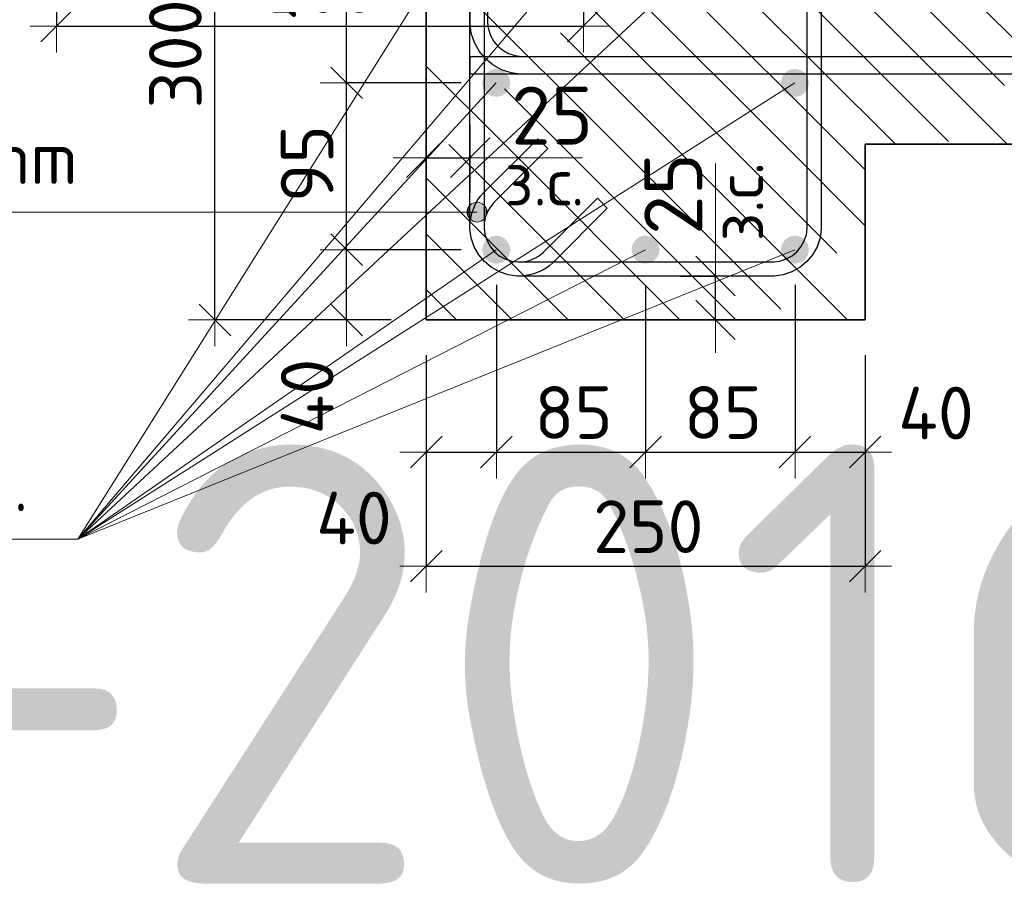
# Model space of a CAD drawing. Header units: metres. Extents: x -38 to 107, y -15 to 21.
# Tile 53 of 133: x 72.151 to 72.712, y 1.542 to 2.039. Entities that reach past the tile are written whole.
import ezdxf

# ---------------------------------------------------------------- set-up
doc = ezdxf.new("R2010")
doc.units = ezdxf.units.M
doc.header["$PDMODE"] = 65
for name, color, linetype, lineweight in [('XR$3$Размерная линия (1)', 7, 'Continuous', 13), ('XR$5$Арм. стержнями нижней зоны', 180, 'Continuous', 35), ('XR$5$Арм.стержн. Арматура края', 96, 'Continuous', 35), ('XR$5$Арм.стержн. Хомут', 240, 'Continuous', 35), ('XR$5$Арм.стержн.горизонт. 1', 180, 'Continuous', 35), ('XR$5$Размерная линия (1)', 7, 'Continuous', 13), ('XR$5$Размерная линия_ общее', 7, 'Continuous', 13)]:
    doc.layers.add(name, color=color, linetype=linetype, lineweight=lineweight)
doc.styles.add('ISOCPEUR', font='txt')
doc.dimstyles.new('DIMSTYLE_11', dxfattribs={"dimtxt": 0.033, "dimasz": 0.0375, "dimexe": 0, "dimexo": 0, "dimgap": 0.0165, "dimtad": 2, "dimdec": 0, "dimlfac": 1000, "dimrnd": 1, "dimzin": 12, "dimdsep": 46, "dimtxsty": 'ISOCPEUR', "dimblk1": 'ALL_ML_STRICH', "dimblk2": 'ALL_ML_STRICH', "dimsah": 1, "dimcen": 0, "dimclrd": 7, "dimclre": 256, "dimclrt": 7, "dimadec": 0, "dimazin": 0, "dimtfac": 1, "dimtdec": 0, "dimtix": 1, "dimtmove": 2, "dimatfit": 3, "dimfxl": 0, "dimtvp": 1.2, "dimtzin": 0, "dimlwd": 0, "dimlwe": -3, "dimarcsym": 0})
doc.dimstyles.new('DIMSTYLE_12', dxfattribs={"dimtxt": 0.03, "dimasz": 0.03, "dimexe": 0, "dimexo": 0, "dimgap": 0.015, "dimtad": 2, "dimdec": 0, "dimlfac": 1000, "dimrnd": 1, "dimzin": 12, "dimdsep": 46, "dimtxsty": 'ISOCPEUR', "dimblk1": 'ALL_ML_STRICH', "dimblk2": 'ALL_ML_STRICH', "dimsah": 1, "dimcen": 0, "dimclrd": 7, "dimclre": 256, "dimclrt": 7, "dimadec": 0, "dimazin": 0, "dimtfac": 1, "dimtdec": 0, "dimtix": 1, "dimtmove": 2, "dimatfit": 3, "dimfxl": 0, "dimtzin": 0, "dimlwd": 0, "dimlwe": -3, "dimarcsym": 0})
doc.dimstyles.new('DIMSTYLE_14', dxfattribs={"dimtxt": 0.03, "dimasz": 0.03, "dimexe": 0, "dimexo": 0, "dimgap": 0.015, "dimtad": 2, "dimdec": 0, "dimlfac": 1000, "dimrnd": 1, "dimzin": 12, "dimdsep": 46, "dimtxsty": 'ISOCPEUR', "dimblk1": 'ALL_ML_STRICH', "dimblk2": 'ALL_ML_STRICH', "dimsah": 1, "dimcen": 0, "dimclrd": 7, "dimclre": 256, "dimclrt": 7, "dimadec": 0, "dimazin": 0, "dimtfac": 1, "dimtdec": 0, "dimtix": 1, "dimtmove": 2, "dimatfit": 3, "dimfxl": 0, "dimtvp": 1.2, "dimtzin": 0, "dimlwd": 0, "dimlwe": -3, "dimarcsym": 0})
doc.dimstyles.new('DIMSTYLE_16', dxfattribs={"dimtxt": 0.03, "dimasz": 0.03, "dimexe": 0, "dimexo": 0, "dimgap": 0.015, "dimtad": 0, "dimdec": 0, "dimlfac": 1000, "dimrnd": 1, "dimzin": 12, "dimdsep": 46, "dimtxsty": 'ISOCPEUR', "dimblk1": 'ALL_ML_STRICH', "dimblk2": 'ALL_ML_STRICH', "dimsah": 1, "dimcen": 0, "dimclrd": 7, "dimclre": 256, "dimclrt": 7, "dimadec": 0, "dimazin": 0, "dimtfac": 1, "dimtdec": 0, "dimtix": 1, "dimtmove": 2, "dimatfit": 3, "dimfxl": 0, "dimtvp": 1.2, "dimtzin": 0, "dimlwd": 0, "dimlwe": -3, "dimarcsym": 0})
doc.dimstyles.new('DIMSTYLE_24', dxfattribs={"dimtxt": 0.03, "dimasz": 0.03, "dimexe": 0, "dimexo": 0, "dimgap": 0.015, "dimtad": 2, "dimdec": 0, "dimlfac": 1000, "dimrnd": 5, "dimzin": 12, "dimdsep": 46, "dimtxsty": 'ISOCPEUR', "dimblk1": 'ALL_ML_STRICH', "dimblk2": 'ALL_ML_STRICH', "dimsah": 1, "dimcen": 0, "dimclrd": 7, "dimclre": 256, "dimclrt": 7, "dimadec": 0, "dimazin": 0, "dimtfac": 1, "dimtdec": 0, "dimtix": 1, "dimtmove": 2, "dimatfit": 3, "dimfxl": 0, "dimtzin": 0, "dimlwd": 0, "dimlwe": -3, "dimarcsym": 0})
pattern_1 = [(135, (0, 0), (-0.031819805, -0.031819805), [0.4, -0.05, 0, -0.05]), (135, (-0.01591, -0.01591), (-0.031819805, -0.031819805), [0.8, -0.1, 0.1, -0.1])]

# ---------------------------------------------------------------- blocks, each defined once
blk = doc.blocks.new('ALL_ML_STRICH')
at = {"color": 0, "linetype": 'ByBlock', "lineweight": -2}
for p, q in [((0, -0.5), (0, 0.5)), ((-0.3, -0.3), (0.3, 0.3)), ((-1, 0), (0.5, 0))]:
    blk.add_line(p, q, dxfattribs=at)
blk = doc.blocks.new('*D237')
at = {"layer": 'DEFPOINTS', "color": 7, "linetype": 'Continuous', "lineweight": 13, "transparency": 33554687}
for p in [(72.17211, 2.18403), (72.47211, 2.18403), (72.17211, 2.03505)]:
    blk.add_point(p, dxfattribs=at)
at = {"layer": 'XR$3$Размерная линия (1)', "color": 9, "linetype": 'Continuous', "lineweight": -2, "true_color": 0xc7c7c7, "transparency": 33554687}
for p, q in [((72.17211, 2.16403), (72.17211, 2.03505)), ((72.47211, 2.16403), (72.47211, 2.03505))]:
    blk.add_line(p, q, dxfattribs=at)
at = {"layer": 'XR$3$Размерная линия (1)', "color": 7, "linetype": 'Continuous', "lineweight": -2, "transparency": 33554687}
blk.add_line((72.17211, 2.03505), (72.47211, 2.03505), dxfattribs=at)
at = {"layer": 'XR$3$Размерная линия (1)', "color": 7, "linetype": 'Continuous', "lineweight": 13, "transparency": 33554687, "xscale": 0.03, "yscale": 0.03, "zscale": 0.03, "rotation": 180}
blk.add_blockref('ALL_ML_STRICH', (72.17211, 2.03505), dxfattribs=at)
at = {"layer": 'XR$3$Размерная линия (1)', "color": 7, "linetype": 'Continuous', "lineweight": 13, "transparency": 33554687, "xscale": 0.03, "yscale": 0.03, "zscale": 0.03}
blk.add_blockref('ALL_ML_STRICH', (72.47211, 2.03505), dxfattribs=at)
at = {"layer": 'XR$3$Размерная линия (1)', "color": 7, "linetype": 'Continuous', "lineweight": 13, "transparency": 33554687, "insert": (72.32361, 2.05755), "char_height": 0.03, "width": 0.09, "attachment_point": 5, "style": 'ISOCPEUR'}
blk.add_mtext('\\A1;{300}', dxfattribs=at)
blk = doc.blocks.new('*D757')
at = {"layer": 'DEFPOINTS', "color": 7, "linetype": 'Continuous', "lineweight": 13, "transparency": 33554687}
for p in [(72.38258, 2.16769), (72.26224, 1.86769), (72.38255, 1.86769)]:
    blk.add_point(p, dxfattribs=at)
at = {"layer": 'XR$5$Размерная линия (1)', "color": 9, "linetype": 'Continuous', "lineweight": -2, "true_color": 0xc7c7c7, "transparency": 33554687}
for p, q in [((72.36258, 2.16769), (72.26224, 2.16769)), ((72.36255, 1.86769), (72.26224, 1.86769))]:
    blk.add_line(p, q, dxfattribs=at)
at = {"layer": 'XR$5$Размерная линия (1)', "color": 7, "linetype": 'Continuous', "lineweight": -2, "transparency": 33554687}
blk.add_line((72.26224, 1.86769), (72.26224, 2.16769), dxfattribs=at)
at = {"layer": 'XR$5$Размерная линия (1)', "color": 7, "linetype": 'Continuous', "lineweight": 13, "transparency": 33554687, "xscale": 0.03, "yscale": 0.03, "zscale": 0.03}
for p, rotation in [((72.26224, 2.16769), 90), ((72.26224, 1.86769), 270)]:
    blk.add_blockref('ALL_ML_STRICH', p, dxfattribs=dict(at, rotation=rotation))
at = {"layer": 'XR$5$Размерная линия (1)', "color": 7, "linetype": 'Continuous', "lineweight": 13, "transparency": 33554687, "insert": (72.23974, 2.01919), "char_height": 0.03, "width": 0.09, "attachment_point": 5, "rotation": 90, "style": 'ISOCPEUR'}
blk.add_mtext('\\A1;{300}', dxfattribs=at)
blk = doc.blocks.new('*D758')
at = {"layer": 'DEFPOINTS', "color": 7, "linetype": 'Continuous', "lineweight": 13, "transparency": 33554687}
for p in [(72.38258, 1.86769), (72.63255, 1.86769), (72.38258, 1.72745)]:
    blk.add_point(p, dxfattribs=at)
at = {"layer": 'XR$5$Размерная линия (1)', "color": 9, "linetype": 'Continuous', "lineweight": -2, "true_color": 0xc7c7c7, "transparency": 33554687}
for p, q in [((72.38258, 1.84769), (72.38258, 1.72745)), ((72.63255, 1.84769), (72.63255, 1.72745))]:
    blk.add_line(p, q, dxfattribs=at)
at = {"layer": 'XR$5$Размерная линия (1)', "color": 7, "linetype": 'Continuous', "lineweight": -2, "transparency": 33554687}
blk.add_line((72.38258, 1.72745), (72.63255, 1.72745), dxfattribs=at)
at = {"layer": 'XR$5$Размерная линия (1)', "color": 7, "linetype": 'Continuous', "lineweight": 13, "transparency": 33554687, "xscale": 0.03, "yscale": 0.03, "zscale": 0.03, "rotation": 180}
blk.add_blockref('ALL_ML_STRICH', (72.38258, 1.72745), dxfattribs=at)
at = {"layer": 'XR$5$Размерная линия (1)', "color": 7, "linetype": 'Continuous', "lineweight": 13, "transparency": 33554687, "xscale": 0.03, "yscale": 0.03, "zscale": 0.03}
blk.add_blockref('ALL_ML_STRICH', (72.63255, 1.72745), dxfattribs=at)
at = {"layer": 'XR$5$Размерная линия (1)', "color": 7, "linetype": 'Continuous', "lineweight": 13, "transparency": 33554687, "insert": (72.50907, 1.74995), "char_height": 0.03, "width": 0.09, "attachment_point": 5, "style": 'ISOCPEUR'}
blk.add_mtext('\\A1;{250}', dxfattribs=at)
blk = doc.blocks.new('*D759')
at = {"layer": 'DEFPOINTS', "color": 7, "linetype": 'Continuous', "lineweight": 13, "transparency": 33554687}
for p in [(72.42251, 1.90769), (72.38258, 1.86769), (72.38258, 1.79245)]:
    blk.add_point(p, dxfattribs=at)
at = {"layer": 'XR$5$Размерная линия (1)', "color": 9, "linetype": 'Continuous', "lineweight": -2, "true_color": 0xc7c7c7, "transparency": 33554687}
for p, q in [((72.42251, 1.88769), (72.42251, 1.79245)), ((72.38258, 1.84769), (72.38258, 1.79245))]:
    blk.add_line(p, q, dxfattribs=at)
at = {"layer": 'XR$5$Размерная линия (1)', "color": 7, "linetype": 'Continuous', "lineweight": -2, "transparency": 33554687}
blk.add_line((72.38258, 1.79245), (72.42251, 1.79245), dxfattribs=at)
at = {"layer": 'XR$5$Размерная линия (1)', "color": 7, "linetype": 'Continuous', "lineweight": 13, "transparency": 33554687, "xscale": 0.03, "yscale": 0.03, "zscale": 0.03, "rotation": 180}
blk.add_blockref('ALL_ML_STRICH', (72.38258, 1.79245), dxfattribs=at)
at = {"layer": 'XR$5$Размерная линия (1)', "color": 7, "linetype": 'Continuous', "lineweight": 13, "transparency": 33554687, "xscale": 0.03, "yscale": 0.03, "zscale": 0.03}
blk.add_blockref('ALL_ML_STRICH', (72.42251, 1.79245), dxfattribs=at)
at = {"layer": 'XR$5$Размерная линия (1)', "color": 7, "linetype": 'Continuous', "lineweight": 13, "transparency": 33554687, "insert": (72.3415, 1.75484), "char_height": 0.03, "width": 0.06, "attachment_point": 5, "style": 'ISOCPEUR'}
blk.add_mtext('\\A1;{40}', dxfattribs=at)
blk = doc.blocks.new('*D760')
at = {"layer": 'DEFPOINTS', "color": 7, "linetype": 'Continuous', "lineweight": 13, "transparency": 33554687}
for p in [(72.42251, 1.90769), (72.50751, 1.90769), (72.42251, 1.79245)]:
    blk.add_point(p, dxfattribs=at)
at = {"layer": 'XR$5$Размерная линия (1)', "color": 9, "linetype": 'Continuous', "lineweight": -2, "true_color": 0xc7c7c7, "transparency": 33554687}
for p, q in [((72.42251, 1.88769), (72.42251, 1.79245)), ((72.50751, 1.88769), (72.50751, 1.79245))]:
    blk.add_line(p, q, dxfattribs=at)
at = {"layer": 'XR$5$Размерная линия (1)', "color": 7, "linetype": 'Continuous', "lineweight": -2, "transparency": 33554687}
blk.add_line((72.42251, 1.79245), (72.50751, 1.79245), dxfattribs=at)
at = {"layer": 'XR$5$Размерная линия (1)', "color": 7, "linetype": 'Continuous', "lineweight": 13, "transparency": 33554687, "xscale": 0.03, "yscale": 0.03, "zscale": 0.03, "rotation": 180}
blk.add_blockref('ALL_ML_STRICH', (72.42251, 1.79245), dxfattribs=at)
at = {"layer": 'XR$5$Размерная линия (1)', "color": 7, "linetype": 'Continuous', "lineweight": 13, "transparency": 33554687, "xscale": 0.03, "yscale": 0.03, "zscale": 0.03}
blk.add_blockref('ALL_ML_STRICH', (72.50751, 1.79245), dxfattribs=at)
at = {"layer": 'XR$5$Размерная линия (1)', "color": 7, "linetype": 'Continuous', "lineweight": 13, "transparency": 33554687, "insert": (72.46651, 1.81495), "char_height": 0.03, "width": 0.06, "attachment_point": 5, "style": 'ISOCPEUR'}
blk.add_mtext('\\A1;{85}', dxfattribs=at)
blk = doc.blocks.new('*D761')
at = {"layer": 'DEFPOINTS', "color": 7, "linetype": 'Continuous', "lineweight": 13, "transparency": 33554687}
for p in [(72.50751, 1.90769), (72.59258, 1.90769), (72.50751, 1.79245)]:
    blk.add_point(p, dxfattribs=at)
at = {"layer": 'XR$5$Размерная линия (1)', "color": 9, "linetype": 'Continuous', "lineweight": -2, "true_color": 0xc7c7c7, "transparency": 33554687}
for p, q in [((72.50751, 1.88769), (72.50751, 1.79245)), ((72.59258, 1.88769), (72.59258, 1.79245))]:
    blk.add_line(p, q, dxfattribs=at)
at = {"layer": 'XR$5$Размерная линия (1)', "color": 7, "linetype": 'Continuous', "lineweight": -2, "transparency": 33554687}
blk.add_line((72.50751, 1.79245), (72.59258, 1.79245), dxfattribs=at)
at = {"layer": 'XR$5$Размерная линия (1)', "color": 7, "linetype": 'Continuous', "lineweight": 13, "transparency": 33554687, "xscale": 0.03, "yscale": 0.03, "zscale": 0.03, "rotation": 180}
blk.add_blockref('ALL_ML_STRICH', (72.50751, 1.79245), dxfattribs=at)
at = {"layer": 'XR$5$Размерная линия (1)', "color": 7, "linetype": 'Continuous', "lineweight": 13, "transparency": 33554687, "xscale": 0.03, "yscale": 0.03, "zscale": 0.03}
blk.add_blockref('ALL_ML_STRICH', (72.59258, 1.79245), dxfattribs=at)
at = {"layer": 'XR$5$Размерная линия (1)', "color": 7, "linetype": 'Continuous', "lineweight": 13, "transparency": 33554687, "insert": (72.55155, 1.81495), "char_height": 0.03, "width": 0.06, "attachment_point": 5, "style": 'ISOCPEUR'}
blk.add_mtext('\\A1;{85}', dxfattribs=at)
blk = doc.blocks.new('*D762')
at = {"layer": 'DEFPOINTS', "color": 7, "linetype": 'Continuous', "lineweight": 13, "transparency": 33554687}
for p in [(72.59258, 1.90769), (72.63255, 1.86769), (72.59258, 1.79245)]:
    blk.add_point(p, dxfattribs=at)
at = {"layer": 'XR$5$Размерная линия (1)', "color": 9, "linetype": 'Continuous', "lineweight": -2, "true_color": 0xc7c7c7, "transparency": 33554687}
for p, q in [((72.59258, 1.88769), (72.59258, 1.79245)), ((72.63255, 1.84769), (72.63255, 1.79245))]:
    blk.add_line(p, q, dxfattribs=at)
at = {"layer": 'XR$5$Размерная линия (1)', "color": 7, "linetype": 'Continuous', "lineweight": -2, "transparency": 33554687}
blk.add_line((72.59258, 1.79245), (72.63255, 1.79245), dxfattribs=at)
at = {"layer": 'XR$5$Размерная линия (1)', "color": 7, "linetype": 'Continuous', "lineweight": 13, "transparency": 33554687, "xscale": 0.03, "yscale": 0.03, "zscale": 0.03, "rotation": 180}
blk.add_blockref('ALL_ML_STRICH', (72.59258, 1.79245), dxfattribs=at)
at = {"layer": 'XR$5$Размерная линия (1)', "color": 7, "linetype": 'Continuous', "lineweight": 13, "transparency": 33554687, "xscale": 0.03, "yscale": 0.03, "zscale": 0.03}
blk.add_blockref('ALL_ML_STRICH', (72.63255, 1.79245), dxfattribs=at)
at = {"layer": 'XR$5$Размерная линия (1)', "color": 7, "linetype": 'Continuous', "lineweight": 13, "transparency": 33554687, "insert": (72.67289, 1.81465), "char_height": 0.03, "width": 0.06, "attachment_point": 5, "style": 'ISOCPEUR'}
blk.add_mtext('\\A1;{40}', dxfattribs=at)
blk = doc.blocks.new('*D763')
at = {"layer": 'DEFPOINTS', "color": 7, "linetype": 'Continuous', "lineweight": 13, "transparency": 33554687}
for p in [(72.38258, 1.96006), (72.38258, 1.92507), (72.40758, 1.92007)]:
    blk.add_point(p, dxfattribs=at)
at = {"layer": 'XR$5$Размерная линия_ общее', "color": 253, "linetype": 'Continuous', "lineweight": -2, "true_color": 0xa0a0a0, "transparency": 33554687}
for p, q in [((72.38258, 1.94507), (72.38258, 1.96006)), ((72.40758, 1.94007), (72.40758, 1.96006))]:
    blk.add_line(p, q, dxfattribs=at)
at = {"layer": 'XR$5$Размерная линия_ общее', "color": 7, "linetype": 'Continuous', "lineweight": -2, "transparency": 33554687}
blk.add_line((72.38258, 1.96006), (72.40758, 1.96006), dxfattribs=at)
at = {"layer": 'XR$5$Размерная линия_ общее', "color": 7, "linetype": 'Continuous', "lineweight": 13, "transparency": 33554687, "xscale": 0.0375, "yscale": 0.0375, "zscale": 0.0375, "rotation": 180}
blk.add_blockref('ALL_ML_STRICH', (72.38258, 1.96006), dxfattribs=at)
at = {"layer": 'XR$5$Размерная линия_ общее', "color": 7, "linetype": 'Continuous', "lineweight": 13, "transparency": 33554687, "xscale": 0.0375, "yscale": 0.0375, "zscale": 0.0375}
blk.add_blockref('ALL_ML_STRICH', (72.40758, 1.96006), dxfattribs=at)
at = {"layer": 'XR$5$Размерная линия_ общее', "color": 7, "linetype": 'Continuous', "lineweight": 13, "transparency": 33554687, "insert": (72.45431, 1.98406), "char_height": 0.033, "width": 0.066, "attachment_point": 5, "style": 'ISOCPEUR'}
blk.add_mtext('\\A1;{25}', dxfattribs=at)
at = {"layer": 'XR$5$Размерная линия_ общее', "color": 7, "linetype": 'Continuous', "lineweight": 13, "transparency": 33554687, "insert": (72.42736, 1.95985), "char_height": 0.027, "width": 0.00135, "attachment_point": 1, "line_spacing_factor": 0.60241, "style": 'ISOCPEUR'}
blk.add_mtext('з.с.', dxfattribs=at)
blk = doc.blocks.new('*D764')
at = {"layer": 'DEFPOINTS', "color": 7, "linetype": 'Continuous', "lineweight": 13, "transparency": 33554687}
for p in [(72.50729, 1.89269), (72.51229, 1.86769), (72.54728, 1.86769)]:
    blk.add_point(p, dxfattribs=at)
at = {"layer": 'XR$5$Размерная линия_ общее', "color": 253, "linetype": 'Continuous', "lineweight": -2, "true_color": 0xa0a0a0, "transparency": 33554687}
for p, q in [((72.52729, 1.89269), (72.54728, 1.89269)), ((72.53229, 1.86769), (72.54728, 1.86769))]:
    blk.add_line(p, q, dxfattribs=at)
at = {"layer": 'XR$5$Размерная линия_ общее', "color": 7, "linetype": 'Continuous', "lineweight": -2, "transparency": 33554687}
blk.add_line((72.54728, 1.86769), (72.54728, 1.89269), dxfattribs=at)
at = {"layer": 'XR$5$Размерная линия_ общее', "color": 7, "linetype": 'Continuous', "lineweight": 13, "transparency": 33554687, "xscale": 0.0375, "yscale": 0.0375, "zscale": 0.0375}
for p, rotation in [((72.54728, 1.89269), 90), ((72.54728, 1.86769), 270)]:
    blk.add_blockref('ALL_ML_STRICH', p, dxfattribs=dict(at, rotation=rotation))
at = {"layer": 'XR$5$Размерная линия_ общее', "color": 7, "linetype": 'Continuous', "lineweight": 13, "transparency": 33554687, "insert": (72.54749, 1.91246), "char_height": 0.027, "width": 0.00135, "attachment_point": 1, "rotation": 90, "line_spacing_factor": 0.60241, "style": 'ISOCPEUR'}
blk.add_mtext('з.с.', dxfattribs=at)
at = {"layer": 'XR$5$Размерная линия_ общее', "color": 7, "linetype": 'Continuous', "lineweight": 13, "transparency": 33554687, "insert": (72.52328, 1.93941), "char_height": 0.033, "width": 0.066, "attachment_point": 5, "rotation": 90, "style": 'ISOCPEUR'}
blk.add_mtext('\\A1;{25}', dxfattribs=at)
blk = doc.blocks.new('*D765')
at = {"layer": 'DEFPOINTS', "color": 7, "linetype": 'Continuous', "lineweight": 13, "transparency": 33554687}
for p in [(72.42251, 1.90769), (72.33724, 1.86769), (72.38255, 1.86769)]:
    blk.add_point(p, dxfattribs=at)
at = {"layer": 'XR$5$Размерная линия (1)', "color": 9, "linetype": 'Continuous', "lineweight": -2, "true_color": 0xc7c7c7, "transparency": 33554687}
for p, q in [((72.40251, 1.90769), (72.33724, 1.90769)), ((72.36255, 1.86769), (72.33724, 1.86769))]:
    blk.add_line(p, q, dxfattribs=at)
at = {"layer": 'XR$5$Размерная линия (1)', "color": 7, "linetype": 'Continuous', "lineweight": -2, "transparency": 33554687}
blk.add_line((72.33724, 1.86769), (72.33724, 1.90769), dxfattribs=at)
at = {"layer": 'XR$5$Размерная линия (1)', "color": 7, "linetype": 'Continuous', "lineweight": 13, "transparency": 33554687, "xscale": 0.03, "yscale": 0.03, "zscale": 0.03}
for p, rotation in [((72.33724, 1.90769), 90), ((72.33724, 1.86769), 270)]:
    blk.add_blockref('ALL_ML_STRICH', p, dxfattribs=dict(at, rotation=rotation))
at = {"layer": 'XR$5$Размерная линия (1)', "color": 7, "linetype": 'Continuous', "lineweight": 13, "transparency": 33554687, "insert": (72.3148, 1.82406), "char_height": 0.03, "width": 0.06, "attachment_point": 5, "rotation": 90, "style": 'ISOCPEUR'}
blk.add_mtext('\\A1;{40}', dxfattribs=at)
blk = doc.blocks.new('*D766')
at = {"layer": 'DEFPOINTS', "color": 7, "linetype": 'Continuous', "lineweight": 13, "transparency": 33554687}
for p in [(72.42251, 2.00269), (72.33724, 1.90769), (72.42251, 1.90769)]:
    blk.add_point(p, dxfattribs=at)
at = {"layer": 'XR$5$Размерная линия (1)', "color": 9, "linetype": 'Continuous', "lineweight": -2, "true_color": 0xc7c7c7, "transparency": 33554687}
for p, q in [((72.40251, 2.00269), (72.33724, 2.00269)), ((72.40251, 1.90769), (72.33724, 1.90769))]:
    blk.add_line(p, q, dxfattribs=at)
at = {"layer": 'XR$5$Размерная линия (1)', "color": 7, "linetype": 'Continuous', "lineweight": -2, "transparency": 33554687}
blk.add_line((72.33724, 1.90769), (72.33724, 2.00269), dxfattribs=at)
at = {"layer": 'XR$5$Размерная линия (1)', "color": 7, "linetype": 'Continuous', "lineweight": 13, "transparency": 33554687, "xscale": 0.03, "yscale": 0.03, "zscale": 0.03}
for p, rotation in [((72.33724, 2.00269), 90), ((72.33724, 1.90769), 270)]:
    blk.add_blockref('ALL_ML_STRICH', p, dxfattribs=dict(at, rotation=rotation))
at = {"layer": 'XR$5$Размерная линия (1)', "color": 7, "linetype": 'Continuous', "lineweight": 13, "transparency": 33554687, "insert": (72.31474, 1.95669), "char_height": 0.03, "width": 0.06, "attachment_point": 5, "rotation": 90, "style": 'ISOCPEUR'}
blk.add_mtext('\\A1;{95}', dxfattribs=at)
blk = doc.blocks.new('*D767')
at = {"layer": 'DEFPOINTS', "color": 7, "linetype": 'Continuous', "lineweight": 13, "transparency": 33554687}
for p in [(72.43755, 2.12269), (72.33724, 2.00269), (72.42251, 2.00269)]:
    blk.add_point(p, dxfattribs=at)
at = {"layer": 'XR$5$Размерная линия (1)', "color": 9, "linetype": 'Continuous', "lineweight": -2, "true_color": 0xc7c7c7, "transparency": 33554687}
for p, q in [((72.41755, 2.12269), (72.33724, 2.12269)), ((72.40251, 2.00269), (72.33724, 2.00269))]:
    blk.add_line(p, q, dxfattribs=at)
at = {"layer": 'XR$5$Размерная линия (1)', "color": 7, "linetype": 'Continuous', "lineweight": -2, "transparency": 33554687}
blk.add_line((72.33724, 2.00269), (72.33724, 2.12269), dxfattribs=at)
at = {"layer": 'XR$5$Размерная линия (1)', "color": 7, "linetype": 'Continuous', "lineweight": 13, "transparency": 33554687, "xscale": 0.03, "yscale": 0.03, "zscale": 0.03}
for p, rotation in [((72.33724, 2.12269), 90), ((72.33724, 2.00269), 270)]:
    blk.add_blockref('ALL_ML_STRICH', p, dxfattribs=dict(at, rotation=rotation))
at = {"layer": 'XR$5$Размерная линия (1)', "color": 7, "linetype": 'Continuous', "lineweight": 13, "transparency": 33554687, "insert": (72.31474, 2.06719), "char_height": 0.03, "width": 0.09, "attachment_point": 5, "rotation": 90, "style": 'ISOCPEUR'}
blk.add_mtext('\\A1;{120}', dxfattribs=at)

msp = doc.modelspace()

# ---------------------------------------------------------------- hatches: boundary and pattern name
at = {"linetype": 'Continuous', "lineweight": 13, "transparency": 33554687}
h = msp.add_hatch(dxfattribs=at)
h.set_pattern_fill('__________540', scale=0.015, style=0, pattern_type=2)
h.set_pattern_definition(pattern_1)
h.paths.add_polyline_path([(72.38255, 2.16769), (72.38255, 1.96769), (72.80173, 1.96769), (72.80173, 2.16769)], flags=0)
at = {"linetype": 'Continuous', "lineweight": 25, "transparency": 33554687}
h = msp.add_hatch(dxfattribs=at)
h.set_pattern_fill('__________540', scale=0.015, style=0, pattern_type=2)
h.set_pattern_definition(pattern_1)
h.paths.add_polyline_path([(72.63255, 1.96769), (72.38255, 1.96769), (72.38255, 1.86769), (72.63255, 1.86769)], flags=0)
at = {"layer": 'XR$5$Арм.стержн. Хомут', "linetype": 'Continuous', "lineweight": 13, "transparency": 33554687}
for points in [[(72.4087, 1.9339), (72.41151, 1.92344), (72.41151, 1.93469)], [(72.41151, 1.93469), (72.41151, 1.92344), (72.41432, 1.92423)], [(72.41151, 1.93469), (72.41432, 1.92423), (72.41432, 1.9339)], [(72.40667, 1.92625), (72.40667, 1.93188), (72.40588, 1.92907)], [(72.40667, 1.93188), (72.4087, 1.92423), (72.4087, 1.9339)], [(72.40667, 1.93188), (72.40667, 1.92625), (72.4087, 1.92423)], [(72.4087, 1.9339), (72.4087, 1.92423), (72.41151, 1.92344)], [(72.41432, 1.9339), (72.41432, 1.92423), (72.41635, 1.92625)], [(72.41432, 1.9339), (72.41635, 1.92625), (72.41635, 1.93188)], [(72.41635, 1.93188), (72.41635, 1.92625), (72.41713, 1.92907)]]:
    msp.add_hatch(color=7, dxfattribs=at).paths.add_polyline_path(points)
at = {"layer": 'XR$5$Арм.стержн.горизонт. 1', "linetype": 'Continuous', "lineweight": 50, "transparency": 33554687}
for points in [[(72.43047, 2.00269), (72.42986, 2.00575), (72.42813, 2.00834), (72.42553, 2.01008), (72.42247, 2.01069), (72.41941, 2.01008), (72.41681, 2.00834), (72.41508, 2.00575), (72.41447, 2.00269), (72.41508, 1.99962), (72.41681, 1.99703), (72.41941, 1.99529), (72.42247, 1.99469), (72.42553, 1.99529), (72.42813, 1.99703), (72.42986, 1.99962)], [(72.60055, 2.00269), (72.59994, 2.00575), (72.5982, 2.00834), (72.59561, 2.01008), (72.59255, 2.01069), (72.58948, 2.01008), (72.58689, 2.00834), (72.58516, 2.00575), (72.58455, 2.00269), (72.58516, 1.99962), (72.58689, 1.99703), (72.58948, 1.99529), (72.59255, 1.99469), (72.59561, 1.99529), (72.5982, 1.99703), (72.59994, 1.99962)], [(72.43047, 1.90769), (72.42986, 1.91075), (72.42813, 1.91334), (72.42553, 1.91508), (72.42247, 1.91569), (72.41941, 1.91508), (72.41681, 1.91334), (72.41508, 1.91075), (72.41447, 1.90769), (72.41508, 1.90462), (72.41681, 1.90203), (72.41941, 1.90029), (72.42247, 1.89969), (72.42553, 1.90029), (72.42813, 1.90203), (72.42986, 1.90462)], [(72.51547, 1.90769), (72.51486, 1.91075), (72.51313, 1.91334), (72.51053, 1.91508), (72.50747, 1.91569), (72.50441, 1.91508), (72.50181, 1.91334), (72.50008, 1.91075), (72.49947, 1.90769), (72.50008, 1.90462), (72.50181, 1.90203), (72.50441, 1.90029), (72.50747, 1.89969), (72.51053, 1.90029), (72.51313, 1.90203), (72.51486, 1.90462)], [(72.60055, 1.90769), (72.59994, 1.91075), (72.5982, 1.91334), (72.59561, 1.91508), (72.59255, 1.91569), (72.58948, 1.91508), (72.58689, 1.91334), (72.58516, 1.91075), (72.58455, 1.90769), (72.58516, 1.90462), (72.58689, 1.90203), (72.58948, 1.90029), (72.59255, 1.89969), (72.59561, 1.90029), (72.5982, 1.90203), (72.59994, 1.90462)]]:
    msp.add_hatch(color=7, dxfattribs=at).paths.add_polyline_path(points)

# ---------------------------------------------------------------- linework, layer by layer
at = {"color": 7, "linetype": 'Continuous', "lineweight": 35, "transparency": 33554687}
for p, q in [((72.38255, 2.16769), (72.38255, 1.96769)), ((72.38255, 1.96769), (72.38255, 1.86769)), ((72.63255, 1.86769), (72.63255, 1.96769)), ((72.63255, 1.96769), (72.80173, 1.96769)), ((72.38255, 1.86769), (72.63255, 1.86769))]:
    msp.add_line(p, q, dxfattribs=at)
at = {"color": 7, "linetype": 'Continuous', "lineweight": 13, "transparency": 33554687}
for p, q in [((72.40758, 1.96006), (72.47158, 1.96006)), ((72.54728, 1.89269), (72.54728, 1.95669))]:
    msp.add_line(p, q, dxfattribs=at)
at = {"layer": 'XR$5$Арм. стержнями нижней зоны', "color": 4, "linetype": 'Continuous', "lineweight": 25, "transparency": 33554687}
msp.add_lwpolyline([(72.40755, 2.01769), (72.80673, 2.01769), (72.80673, 2.00769), (72.40755, 2.00769), (72.40755, 2.01769)], dxfattribs=at)
msp.add_lwpolyline([(72.40755, 2.01769), (72.80673, 2.01769), (72.80673, 2.00769), (72.40755, 2.00769), (72.40755, 2.01769)], dxfattribs=at)
msp.add_lwpolyline([(72.40755, 2.01769), (72.80673, 2.01769), (72.80673, 2.00769), (72.40755, 2.00769), (72.40755, 2.01769)], dxfattribs=at)
at = {"layer": 'XR$5$Арм.стержн. Арматура края', "color": 4, "linetype": 'Continuous', "lineweight": 25, "transparency": 33554687}
for points in [[(72.80673, 2.00769), (72.43611, 2.00769), (72.4309, 2.00841), (72.42546, 2.0102), (72.42045, 2.01301), (72.41632, 2.01646), (72.41287, 2.02059), (72.41007, 2.0256), (72.40827, 2.03103), (72.40755, 2.03625), (72.40755, 2.11312)], [(72.80673, 2.00769), (72.43611, 2.00769), (72.4309, 2.00841), (72.42546, 2.0102), (72.42045, 2.01301), (72.41632, 2.01646), (72.41287, 2.02059), (72.41007, 2.0256), (72.40827, 2.03103), (72.40755, 2.03625), (72.40755, 2.11312)], [(72.41755, 2.11243), (72.41755, 2.03694), (72.41805, 2.03331), (72.41926, 2.02964), (72.42114, 2.02628), (72.42342, 2.02356), (72.42614, 2.02128), (72.4295, 2.0194), (72.43317, 2.01819), (72.4368, 2.01769), (72.80673, 2.01769), (72.80673, 2.00769)], [(72.41755, 2.11243), (72.41755, 2.03694), (72.41805, 2.03331), (72.41926, 2.02964), (72.42114, 2.02628), (72.42342, 2.02356), (72.42614, 2.02128), (72.4295, 2.0194), (72.43317, 2.01819), (72.4368, 2.01769), (72.80673, 2.01769), (72.80673, 2.00769)]]:
    msp.add_lwpolyline(points, dxfattribs=at)
at = {"layer": 'XR$5$Арм.стержн. Хомут', "color": 7, "linetype": 'Continuous', "lineweight": 13, "transparency": 33554687}
for p, q in [((72.41151, 1.93469), (72.41151, 1.93469)), ((71.93296, 1.92907), (72.23096, 1.92907)), ((72.23096, 1.92907), (72.41151, 1.92907)), ((72.40588, 1.92907), (72.40588, 1.92907)), ((72.41713, 1.92907), (72.41713, 1.92907)), ((72.41151, 1.92344), (72.41151, 1.92344))]:
    msp.add_line(p, q, dxfattribs=at)
at = {"layer": 'XR$5$Арм.стержн. Хомут', "color": 40, "linetype": 'Continuous', "lineweight": 25, "transparency": 33554687}
for points in [[(72.41551, 2.11145), (72.41551, 1.91992), (72.41601, 1.9163), (72.41722, 1.91264), (72.4191, 1.90928), (72.42138, 1.90655), (72.42411, 1.90427), (72.42746, 1.9024), (72.43112, 1.90119), (72.43474, 1.90069), (72.43589, 1.90069), (72.43777, 1.90082), (72.43962, 1.90112), (72.44143, 1.90159), (72.44316, 1.90221), (72.44482, 1.90299), (72.44643, 1.90394), (72.44796, 1.90504), (72.44938, 1.90627), (72.48006, 1.93695), (72.48571, 1.93129), (72.45484, 1.90042), (72.45293, 1.89876), (72.45081, 1.89723), (72.44856, 1.89591), (72.44622, 1.89481), (72.4438, 1.89394), (72.44127, 1.89328), (72.43869, 1.89286), (72.43617, 1.89269), (72.43419, 1.89269), (72.4293, 1.89336), (72.42422, 1.89504), (72.41955, 1.89766), (72.4157, 1.90088), (72.41248, 1.90473), (72.40986, 1.9094), (72.40819, 1.91448), (72.40751, 1.91936), (72.40751, 2.11201)], [(72.60755, 2.11201), (72.60755, 1.91936), (72.60687, 1.91448), (72.60519, 1.9094), (72.60257, 1.90473), (72.59936, 1.90088), (72.59551, 1.89766), (72.59083, 1.89504), (72.58575, 1.89336), (72.58087, 1.89269), (72.43419, 1.89269), (72.4293, 1.89336), (72.42422, 1.89504), (72.41955, 1.89766), (72.4157, 1.90088), (72.41248, 1.90473), (72.40986, 1.9094), (72.40819, 1.91448), (72.40751, 1.91936), (72.40751, 1.92135), (72.40769, 1.92387), (72.4081, 1.92645), (72.40876, 1.92898), (72.40964, 1.9314), (72.41073, 1.93373), (72.41205, 1.93599), (72.41358, 1.93811), (72.41524, 1.94002), (72.44611, 1.97089), (72.45177, 1.96523)], [(72.41551, 2.11145), (72.41551, 1.91992), (72.41601, 1.9163), (72.41722, 1.91264), (72.4191, 1.90928), (72.42138, 1.90655), (72.42411, 1.90427), (72.42746, 1.9024), (72.43112, 1.90119), (72.43474, 1.90069), (72.43589, 1.90069), (72.43777, 1.90082), (72.43962, 1.90112), (72.44143, 1.90159), (72.44316, 1.90221), (72.44482, 1.90299), (72.44643, 1.90394), (72.44796, 1.90504), (72.44938, 1.90627), (72.48006, 1.93695), (72.48571, 1.93129), (72.45484, 1.90042), (72.45293, 1.89876), (72.45081, 1.89723), (72.44856, 1.89591), (72.44622, 1.89481), (72.4438, 1.89394), (72.44127, 1.89328), (72.43869, 1.89286), (72.43617, 1.89269), (72.43419, 1.89269), (72.4293, 1.89336), (72.42422, 1.89504), (72.41955, 1.89766), (72.4157, 1.90088), (72.41248, 1.90473), (72.40986, 1.9094), (72.40819, 1.91448), (72.40751, 1.91936), (72.40751, 2.11201)], [(72.60755, 2.11201), (72.60755, 1.91936), (72.60687, 1.91448), (72.60519, 1.9094), (72.60257, 1.90473), (72.59936, 1.90088), (72.59551, 1.89766), (72.59083, 1.89504), (72.58575, 1.89336), (72.58087, 1.89269), (72.43419, 1.89269), (72.4293, 1.89336), (72.42422, 1.89504), (72.41955, 1.89766), (72.4157, 1.90088), (72.41248, 1.90473), (72.40986, 1.9094), (72.40819, 1.91448), (72.40751, 1.91936), (72.40751, 1.92135), (72.40769, 1.92387), (72.4081, 1.92645), (72.40876, 1.92898), (72.40964, 1.9314), (72.41073, 1.93373), (72.41205, 1.93599), (72.41358, 1.93811), (72.41524, 1.94002), (72.44611, 1.97089), (72.45177, 1.96523)], [(72.45177, 1.96523), (72.4211, 1.93456), (72.41986, 1.93313), (72.41876, 1.93161), (72.41781, 1.93), (72.41703, 1.92834), (72.41641, 1.92661), (72.41594, 1.9248), (72.41564, 1.92295), (72.41551, 1.92107), (72.41551, 1.91992), (72.41601, 1.9163), (72.41722, 1.91264), (72.4191, 1.90928), (72.42138, 1.90655), (72.42411, 1.90427), (72.42746, 1.9024), (72.43112, 1.90119), (72.43474, 1.90069), (72.58032, 1.90069), (72.58393, 1.90119), (72.58759, 1.9024), (72.59095, 1.90427), (72.59368, 1.90655), (72.59596, 1.90928), (72.59784, 1.91264), (72.59904, 1.9163), (72.59955, 1.91992), (72.59955, 2.11145)], [(72.45177, 1.96523), (72.4211, 1.93456), (72.41986, 1.93313), (72.41876, 1.93161), (72.41781, 1.93), (72.41703, 1.92834), (72.41641, 1.92661), (72.41594, 1.9248), (72.41564, 1.92295), (72.41551, 1.92107), (72.41551, 1.91992), (72.41601, 1.9163), (72.41722, 1.91264), (72.4191, 1.90928), (72.42138, 1.90655), (72.42411, 1.90427), (72.42746, 1.9024), (72.43112, 1.90119), (72.43474, 1.90069), (72.58032, 1.90069), (72.58393, 1.90119), (72.58759, 1.9024), (72.59095, 1.90427), (72.59368, 1.90655), (72.59596, 1.90928), (72.59784, 1.91264), (72.59904, 1.9163), (72.59955, 1.91992), (72.59955, 2.11145)]]:
    msp.add_lwpolyline(points, dxfattribs=at)
at = {"layer": 'XR$5$Арм.стержн. Хомут', "color": 7, "linetype": 'Continuous', "lineweight": 13, "transparency": 33554687}
msp.add_circle((72.41151, 1.92907), 0.00563, dxfattribs=at)
at = {"layer": 'XR$5$Арм.стержн.горизонт. 1', "color": 7, "linetype": 'Continuous', "lineweight": 13, "transparency": 33554687}
for p, q in [((72.18414, 1.74281), (72.50743, 2.12269)), ((72.18414, 1.74281), (72.59251, 2.12269)), ((72.18414, 1.74281), (72.42251, 2.12269)), ((72.18414, 1.74281), (72.42247, 2.00269)), ((72.18414, 1.74281), (72.59255, 2.00269)), ((72.18414, 1.74281), (72.42247, 1.90769)), ((72.18414, 1.74281), (72.50747, 1.90769)), ((72.18414, 1.74281), (72.59255, 1.90769)), ((71.95814, 1.74281), (72.18414, 1.74281))]:
    msp.add_line(p, q, dxfattribs=at)

# ---------------------------------------------------------------- texts
at = {"color": 7, "linetype": 'Continuous', "lineweight": 35, "transparency": 33554687, "insert": (70.35063, 1.54671), "char_height": 0.25, "width": 2.7437149, "attachment_point": 7, "style": 'ISOCPEUR'}
msp.add_mtext('\\W0.96;ГОСТ 34028-2016', dxfattribs=at)
at = {"layer": 'XR$5$Арм.стержн. Хомут', "color": 7, "linetype": 'Continuous', "lineweight": 25, "transparency": 33554687, "insert": (71.95296, 1.94507), "char_height": 0.03, "width": 0.2722217, "attachment_point": 7, "style": 'ISOCPEUR'}
msp.add_mtext('\\W0.96;ø8 L=1000mm ', dxfattribs=at)
at = {"layer": 'XR$5$Арм.стержн.горизонт. 1', "color": 7, "linetype": 'Continuous', "lineweight": 25, "transparency": 33554687, "insert": (71.97814, 1.75881), "char_height": 0.03, "width": 0.1999832, "attachment_point": 7, "style": 'ISOCPEUR'}
msp.add_mtext('\\W0.94;ø16 L=п.м.', dxfattribs=at)

# ---------------------------------------------------------------- dimensions: what is measured, and where the dimension line sits
at = {"layer": 'XR$3$Размерная линия (1)', "color": 7, "linetype": 'Continuous', "lineweight": 13, "transparency": 33554687}
dim = msp.add_linear_dim(base=(72.47211, 2.03505), p1=(72.17211, 2.16403), p2=(72.47211, 2.16403), dimstyle='DIMSTYLE_24', override={"dimpost": '<>', "dimclrd": 7, "dimclre": 9, "dimclrt": 7, "dimlwd": 0, "dimlwe": 65533}, dxfattribs=at)
dim.commit()
dim.dimension.update_dxf_attribs({"geometry": '*D237', "text_midpoint": (72.32361, 2.05755), "dimtype": 160})
at = {"layer": 'XR$5$Размерная линия (1)', "color": 7, "linetype": 'Continuous', "lineweight": 13, "transparency": 33554687}
for base, p1, p2, dimstyle, picture, middle in [((72.26224, 2.16769), (72.36255, 1.86769), (72.36258, 2.16769), 'DIMSTYLE_12', '*D757', (72.23974, 2.01919)), ((72.33724, 2.12269), (72.40251, 2.00269), (72.41755, 2.12269), 'DIMSTYLE_12', '*D767', (72.31474, 2.06719)), ((72.33724, 2.00269), (72.40251, 1.90769), (72.40251, 2.00269), 'DIMSTYLE_12', '*D766', (72.31474, 1.95669)), ((72.33724, 1.90769), (72.36255, 1.86769), (72.40251, 1.90769), 'DIMSTYLE_14', '*D765', (72.3148, 1.82406))]:
    dim = msp.add_linear_dim(base=base, p1=p1, p2=p2, angle=90, dimstyle=dimstyle, override={"dimpost": '<>', "dimclrd": 7, "dimclre": 9, "dimclrt": 7, "dimlwd": 0, "dimlwe": 65533}, dxfattribs=at)
    dim.commit()
    dim.dimension.update_dxf_attribs({"geometry": picture, "text_midpoint": middle, "dimtype": 160})
for base, p1, p2, dimstyle, picture, middle in [((72.42251, 1.79245), (72.38258, 1.84769), (72.42251, 1.88769), 'DIMSTYLE_16', '*D759', (72.3415, 1.75484)), ((72.50751, 1.79245), (72.42251, 1.88769), (72.50751, 1.88769), 'DIMSTYLE_12', '*D760', (72.46651, 1.81495)), ((72.59258, 1.79245), (72.50751, 1.88769), (72.59258, 1.88769), 'DIMSTYLE_12', '*D761', (72.55155, 1.81495)), ((72.63255, 1.79245), (72.59258, 1.88769), (72.63255, 1.84769), 'DIMSTYLE_14', '*D762', (72.67289, 1.81465)), ((72.63255, 1.72745), (72.38258, 1.84769), (72.63255, 1.84769), 'DIMSTYLE_12', '*D758', (72.50907, 1.74995))]:
    dim = msp.add_linear_dim(base=base, p1=p1, p2=p2, dimstyle=dimstyle, override={"dimpost": '<>', "dimclrd": 7, "dimclre": 9, "dimclrt": 7, "dimlwd": 0, "dimlwe": 65533}, dxfattribs=at)
    dim.commit()
    dim.dimension.update_dxf_attribs({"geometry": picture, "text_midpoint": middle, "dimtype": 160})
at = {"layer": 'XR$5$Размерная линия_ общее', "color": 7, "linetype": 'Continuous', "lineweight": 13, "transparency": 33554687}
dim = msp.add_linear_dim(base=(72.40758, 1.96006), p1=(72.38258, 1.94507), p2=(72.40758, 1.94007), text='<>\\Xз.с.', dimstyle='DIMSTYLE_11', override={"dimpost": '<>', "dimclrd": 7, "dimclre": 253, "dimclrt": 7, "dimlwd": 0, "dimlwe": 65533}, dxfattribs=at)
dim.commit()
dim.dimension.update_dxf_attribs({"geometry": '*D763', "text_midpoint": (72.45431, 1.98406), "dimtype": 160})
dim = msp.add_linear_dim(base=(72.54728, 1.89269), p1=(72.53229, 1.86769), p2=(72.52729, 1.89269), angle=90, text='<>\\Xз.с.', dimstyle='DIMSTYLE_11', override={"dimpost": '<>', "dimclrd": 7, "dimclre": 253, "dimclrt": 7, "dimlwd": 0, "dimlwe": 65533}, dxfattribs=at)
dim.commit()
dim.dimension.update_dxf_attribs({"geometry": '*D764', "text_midpoint": (72.52328, 1.93941), "dimtype": 160})

doc.saveas('drawing.dxf')
